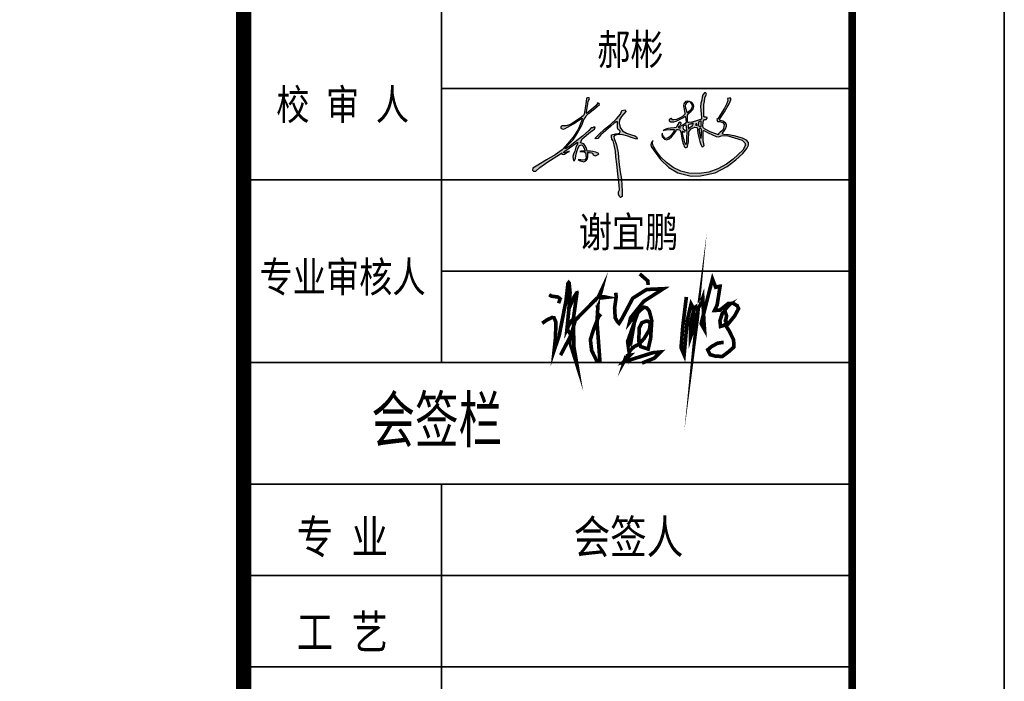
# Model space of a CAD drawing. Header units: millimetres. Extents: x 708158 to 1984082, y -168213 to -53.
# Tile 211 of 220: x 1076898 to 1086608, y -86692 to -80170. Entities that reach past the tile are written whole.
import ezdxf
from ezdxf.enums import TextEntityAlignment as Align

# ---------------------------------------------------------------- set-up
doc = ezdxf.new("R2010")
doc.units = ezdxf.units.MM
doc.header["$LTSCALE"] = 1000
doc.layers.get('0').update_dxf_attribs({"color": 8})
doc.layers.add('PUB_TEXT', color=7, linetype='Continuous')
doc.layers.add('图框', color=4, linetype='Continuous', lineweight=35)
doc.styles.add('-黑体', font='simhei.ttf', dxfattribs={"width": 0.8})

# ---------------------------------------------------------------- blocks, each defined once
blk = doc.blocks.new('谢宜鹏')
at = {"const_width": 80}
for points in [[(14907296, 155511), (14907219, 154878), (14907180, 154399), (14907247, 154241), (14907315, 154993), (14907399, 155356), (14907456, 155244), (14907440, 154794), (14907386, 154627), (14907386, 154942), (14907473, 155276), (14907563, 155337), (14907537, 155048), (14907498, 154752), (14907547, 155270), (14907601, 155331), (14907656, 155491), (14907682, 154964), (14907694, 154794), (14907620, 154926), (14907868, 155906), (14907939, 155723), (14908010, 155742), (14908035, 155745), (14907971, 155337), (14907913, 155215), (14908029, 155221), (14908215, 155369), (14908318, 155372), (14908412, 155318), (14908440, 155254), (14908350, 155090), (14908209, 154916), (14908045, 154865), (14908032, 154990), (14908106, 155221), (14908161, 155289), (14908225, 155324), (14908135, 155225), (14908177, 155096), (14908164, 155025), (14908151, 154990), (14908193, 154951), (14908145, 154910), (14908238, 154762), (14908331, 154569), (14908338, 154415), (14908225, 154312), (14908083, 154206), (14907926, 154216), (14907817, 154248), (14907765, 154354), (14907849, 154425), (14907974, 154495), (14908080, 154514), (14908116, 154514)], [(14905365, 155474), (14905424, 155609), (14905438, 155664), (14905360, 155498)], [(14906275, 156016), (14906450, 155862), (14906459, 155774)], [(14904137, 154933), (14904238, 155006), (14904348, 155059), (14904396, 155055), (14904435, 154964), (14904430, 154629), (14904399, 154342), (14904509, 154665), (14904659, 155431), (14904701, 155805), (14904717, 155826), (14904727, 155815), (14904748, 155607), (14904721, 155237), (14904679, 154802), (14904763, 154977), (14904819, 155022), (14904900, 155609), (14904888, 155641)], [(14904289, 155560), (14904341, 155528), (14904482, 155509), (14904530, 155470), (14904497, 155372)], [(14904897, 155604), (14904838, 155516), (14904717, 155242)], [(14905749, 155603), (14905758, 155508), (14905724, 155270), (14905737, 155053), (14905787, 154966), (14905820, 154932), (14905883, 155032), (14906121, 155483), (14906425, 155674), (14906792, 155691), (14906359, 155412), (14906075, 155057), (14906050, 154953), (14906175, 155116), (14906363, 155287), (14906429, 155270), (14906484, 155203), (14906538, 154995), (14906513, 154603), (14906459, 154369), (14906296, 154423), (14906254, 154544), (14906263, 154828), (14906321, 154945), (14906404, 154978), (14906455, 154978), (14906505, 154941), (14906488, 154795), (14906375, 154607), (14906258, 154474), (14906162, 154428), (14906071, 154348), (14905945, 154123), (14905976, 154222)], [(14904539, 154235), (14904768, 154671), (14904862, 155002), (14905359, 155506), (14905485, 155516), (14905548, 155503), (14905367, 155482), (14905338, 154965), (14905401, 154119), (14905325, 154124), (14905220, 154340), (14905193, 154579), (14905272, 154826), (14905372, 155075), (14905422, 155136)], [(14906187, 155122), (14906138, 154843), (14906041, 154298), (14906009, 154537), (14906231, 155161)], [(14904820, 155024), (14904831, 154424), (14904899, 154020), (14904759, 154466), (14904763, 154680), (14904682, 154810)], [(14907398, 154892), (14907392, 154869), (14907391, 154848), (14907396, 154828), (14907409, 154829), (14907415, 154846), (14907414, 154875), (14907409, 154894), (14907398, 154892)], [(14905974, 154219), (14906060, 154233), (14905919, 154087), (14906561, 154289), (14906729, 154305), (14906592, 154169), (14906324, 154062)]]:
    blk.add_lwpolyline(points, dxfattribs=at)
blk = doc.blocks.new('A$C64787331')
h = blk.add_hatch(color=256)
h.paths.add_polyline_path([(93811, 17582), (94014, 16088), (93932, 14255), (93979, 12419), (94140, 11339), (95021, 10737), (96130, 9786), (95965, 8008), (94434, 7677), (92116, 7471), (90006, 6892), (88847, 6520), (88711, 4702), (89182, 2774), (90170, 1505), (91205, -1928), (92101, -7479), (92594, -12295), (93334, -18446), (94233, -26761), (95270, -36552), (95566, -40586), (94778, -42209), (94778, -44127), (95615, -46242), (96551, -47128), (97849, -46178), (97849, -41666), (97347, -31438), (96343, -25121), (95139, -16497), (94624, -8814), (92993, -1893), (91173, 3358), (90793, 5224), (91337, 5993), (94869, 6807), (98266, 6626), (102659, 5314), (106553, 3957), (110312, 2916), (110856, 3686), (110357, 4771), (108772, 5586), (105874, 6536), (101572, 7893), (98356, 9839), (96364, 12825), (95458, 16444), (95775, 19340), (97461, 22325), (100969, 26383), (100507, 27859), (97553, 27306), (96538, 24170), (93030, 20296), (87860, 15501), (82909, 11486), (77946, 6932), (75003, 3934), (74872, 3373), (75792, 3069), (76997, 3495), (78254, 4852), (79636, 6437), (81734, 8328), (84088, 10220), (88131, 13952), (90690, 16202), (92839, 17684)])
h.paths.add_polyline_path([(139353, 20366), (138145, 19509), (138262, 18614), (139548, 17757), (142120, 17757), (144185, 18263), (146991, 19548), (149875, 21105), (151940, 22546), (152291, 22001), (152807, 17340), (151993, 16277), (149782, 15173), (148677, 14007), (148247, 15111), (148370, 16461), (147387, 17504), (146405, 16706), (144624, 13884), (144256, 12780), (142352, 12596), (139333, 12285), (137133, 11924), (135205, 11502), (133871, 10859), (133609, 10509), (135687, 10870), (139061, 11171), (142854, 11171), (142594, 10073), (141535, 8675), (140023, 6333), (138283, 4671), (136152, 3270), (134426, 3726), (133216, 5086), (132800, 6257), (132456, 8029), (132195, 7693), (131779, 6446), (132270, 4746), (132800, 4179), (134237, 2744), (136241, 2291), (138094, 3197), (140212, 4897), (142329, 7202), (144220, 9960), (144561, 11206), (145764, 10989), (147425, 10894), (148185, 8713), (148612, 5583), (149100, 3340), (149875, -172), (150650, -2256), (151113, -3486), (151903, -4157), (152692, -4274), (153598, -3924), (154007, -3048), (154608, 274), (154818, 3467), (154975, 7497), (155085, 9011), (155719, 9893), (157112, 11749), (159847, 13196), (162222, 12781), (162583, 10924), (162738, 7728), (163604, 4151), (164587, 742), (165165, -1857), (166264, -3475), (167073, -3706), (168056, -2493), (167883, -1280), (167362, 1667), (167247, 5364), (167173, 9560), (167533, 10339), (168554, 9829), (171662, 8294), (174661, 6708), (178321, 5245), (180598, 4920), (182713, 5814), (187608, 5836), (194066, 3928), (200587, 1986), (202989, -186), (203561, -2357), (201273, -6700), (192922, -14356), (187203, -18470), (179882, -22698), (172104, -25327), (163982, -26584), (155060, -26355), (148196, -24527), (141676, -21441), (135957, -17099), (131152, -12642), (127263, -7614), (124632, -2928), (123831, -726), (124234, 1488), (124112, 1461), (123046, -53), (122485, -1959), (122886, -3399), (125220, -7075), (130851, -14449), (137887, -21334), (145641, -26068), (156948, -28778), (164894, -28677), (177465, -25864), (187724, -20438), (195311, -14720), (201230, -9437), (204781, -5022), (206123, -2183), (206202, 103), (204263, 1954), (200856, 3617), (193910, 5782), (188983, 6544), (184940, 6855), (183715, 7229), (183885, 8113), (185179, 9916), (186348, 11707), (187210, 13859), (187162, 15485), (186348, 16872), (184050, 18259), (181227, 19099), (181512, 20125), (183829, 23592), (185452, 26114), (187868, 30150), (189506, 32948), (190452, 35155), (191056, 36408), (190963, 37986), (189430, 38032), (188222, 37522), (188501, 35990), (187618, 33437), (185620, 29260), (182275, 23922), (180092, 20395), (178930, 19745), (179302, 18724), (179673, 18074), (181532, 18028), (184513, 16923), (185387, 15408), (184804, 12087), (183871, 10223), (181830, 8824), (180547, 7426), (180488, 6610), (178097, 7426), (173257, 9174), (168358, 11621), (167191, 12728), (167133, 14301), (167383, 18299), (168474, 19545), (169932, 19662), (170632, 20710), (170632, 21410), (169740, 21544), (167874, 21824), (167812, 23378), (167738, 28349), (167738, 32482), (168427, 35122), (168772, 38221), (170036, 41263), (169634, 42526), (168370, 42354), (166991, 40861), (166416, 38853), (166301, 36270), (165325, 33687), (165037, 30645), (165325, 27775), (165609, 24448), (165835, 21250), (165790, 19944), (164084, 19272), (160632, 18367), (157463, 17349), (154143, 16864), (154010, 18650), (153782, 21767), (153782, 23390), (155129, 25014), (156992, 26756), (158750, 28409), (159377, 30711), (158658, 32684), (157580, 34268), (155678, 35028), (153966, 35281), (152317, 35091), (150678, 33125), (150478, 31227), (151049, 28376), (151623, 25276), (151589, 24228), (150118, 22390), (147546, 21027), (144404, 19691), (141032, 19074), (139690, 20477), (139550, 20437)])
h.paths.add_polyline_path([(147420, 14154), (147834, 12232), (146106, 12486), (145995, 13597)], flags=16)
h.paths.add_polyline_path([(151438, 14917), (152780, 14917), (152994, 13455), (153386, 10497), (153529, 8393), (153386, 4651), (153458, 1514), (153153, -1301), (152072, -1570), (151621, -409), (151121, 863), (150621, 2452), (150257, 4042), (149620, 6722), (149158, 8567), (149529, 9584), (150120, 9085), (150893, 8539), (151348, 8948), (151939, 9993), (151348, 10811), (149589, 12106), (150243, 13849)], flags=16)
h.paths.add_polyline_path([(155931, 15545), (156939, 15769), (158795, 16696), (158871, 15601), (158171, 14538), (157079, 13782), (155987, 12747), (154707, 11394), (154503, 13027), (154342, 15074), (154951, 15377)], flags=16)
h.paths.add_polyline_path([(153064, 26685), (152656, 27838), (152271, 29327), (151938, 32086), (152632, 33435), (154433, 34727), (156472, 34736), (157441, 33387), (158090, 31441), (157922, 29688), (156936, 28270), (154844, 26589), (153564, 25655)], flags=16)
h.paths.add_polyline_path([(161943, 16280), (161943, 15539), (162163, 15257), (162194, 14630), (161661, 14787), (160402, 15005)], flags=16)
h.paths.add_polyline_path([(165633, 18564), (165730, 17202), (165589, 15411), (165447, 13237), (163479, 14145), (163375, 15656), (163208, 17387)], flags=16)
h.paths.add_polyline_path([(163623, 11127), (164243, 12203), (165387, 11821), (165740, 10709), (165765, 8913), (165854, 6180), (165633, 4153), (165633, 3536), (165324, 3624), (164839, 4858), (164398, 6577), (164089, 8561), (163927, 9639)], flags=16)
h.paths.add_polyline_path([(69467, 10248), (64127, 5532), (57832, 482), (53016, -3138), (49631, -5139), (48725, -5330), (49774, -4091), (53302, -375), (56259, 2626), (59505, 7636), (62063, 12117), (63614, 15384), (65161, 19546), (66451, 21276), (67078, 22934), (69122, 24889), (73055, 27801), (76433, 30667), (78469, 32563), (78376, 33353), (77534, 33782), (76914, 33846), (76723, 33265), (75435, 31300), (70241, 26995), (67726, 25066), (67277, 24707), (67412, 26322), (68067, 29705), (68419, 33173), (68922, 35435), (69928, 37244), (69635, 38130), (68241, 38348), (67457, 37913), (67013, 35084), (66247, 29291), (65481, 24373), (64862, 23052), (63138, 21636), (59690, 19416), (55322, 16660), (52832, 15091), (50112, 14134), (48541, 14211), (46489, 14319), (46206, 14324), (45469, 13398), (45545, 12350), (46620, 11608), (47747, 11532), (49180, 12043), (51254, 13117), (56288, 15856), (60124, 18533), (62406, 20042), (63595, 20812), (63627, 20299), (63080, 18180), (60187, 11242), (55993, 4506), (49333, -3298), (46454, -6255), (40594, -10465), (33219, -14871), (24399, -20143), (21579, -21949), (21073, -23755), (22013, -24549), (24037, -24477), (27435, -21515), (34304, -16676), (44353, -10248), (46378, -8948), (46378, -10103), (47333, -10419), (48468, -10100), (49567, -9533), (50596, -8612), (52759, -7761), (52121, -7584), (50277, -8222), (47953, -9174), (47900, -8435), (48716, -7372), (50844, -6025), (57737, -1162), (59643, 198), (59643, -1524), (58191, -4063), (57465, -7509), (56285, -10138), (55832, -12133), (56013, -14127), (56338, -15566), (56828, -15744), (57852, -13698), (58164, -11430), (58876, -8939), (59544, -6893), (60345, -4669), (61369, -2712), (63462, -2090), (64308, -2935), (65554, -4758), (66150, -7338), (65065, -7293), (62883, -7338), (61725, -7827), (63284, -7827), (66190, -8080), (66801, -9606), (66845, -11341), (67023, -12408), (66756, -13876), (65866, -14721), (63951, -15122), (62482, -14766), (60517, -14687), (61503, -15344), (63195, -15967), (65065, -16456), (66756, -15744), (68315, -14054), (68582, -11964), (68493, -10140), (68359, -8670), (69845, -8640), (72217, -8868), (73199, -10615), (74149, -11285), (75232, -11399), (76383, -10988), (77507, -10276), (77919, -9674), (77178, -9181), (75506, -8304), (72819, -7702), (70763, -7537), (68134, -7438), (67678, -5968), (67093, -4249), (66267, -2736), (64994, -1120), (63376, -535), (62309, -398), (62762, 1118), (63626, 3060), (65224, 4398), (69538, 7868), (72539, 10183), (74283, 11486), (74903, 13011), (73425, 13201), (72710, 12630), (71518, 12439)])
for points in [[(139353, 20366), (138145, 19509), (138262, 18614), (139548, 17757), (142120, 17757), (144185, 18263), (146991, 19548), (149875, 21105), (151940, 22546), (152291, 22001), (152807, 17340), (151993, 16277), (149782, 15173), (148677, 14007), (148247, 15111), (148370, 16461), (147387, 17504), (146405, 16706), (144624, 13884), (144256, 12780), (142352, 12596), (139333, 12285), (137133, 11924), (135205, 11502), (133458, 10660), (133247, 10028), (133609, 10509), (135687, 10870), (139061, 11171), (142435, 11171), (142781, 10862), (142594, 10073), (141535, 8675), (140023, 6333), (138283, 4671), (136846, 3726), (135712, 3386), (134426, 3726), (133216, 5086), (132800, 6257), (132573, 7428), (132460, 8033), (132195, 7693), (131779, 6446), (132270, 4746), (132800, 4179), (134237, 2744), (136241, 2291), (138094, 3197), (140212, 4897), (142329, 7202), (144220, 9960), (144561, 11206), (145764, 10989), (147425, 10894), (148185, 8713), (148612, 5583), (149100, 3340), (149875, -172), (150650, -2256), (151113, -3486), (151903, -4157), (152692, -4274), (153598, -3924), (154007, -3048), (154608, 274), (154818, 3467), (154975, 7497), (155085, 9011), (155719, 9893), (157112, 11749), (158867, 12678), (160157, 13142), (162222, 12781), (162583, 10924), (162738, 7728), (163604, 4151), (164587, 742), (165165, -1857), (166264, -3475), (167073, -3706), (168056, -2493), (167883, -1280), (167362, 1667), (167247, 5364), (167192, 8469), (167363, 9971), (167533, 10339), (168554, 9829), (171662, 8294), (174661, 6708), (178321, 5245), (180598, 4920), (182713, 5814), (187608, 5836), (194066, 3928), (200587, 1986), (202989, -186), (203561, -2357), (201273, -6700), (192922, -14356), (187203, -18470), (179882, -22698), (172104, -25327), (163982, -26584), (155060, -26355), (148196, -24527), (141676, -21441), (135957, -17099), (131152, -12642), (127263, -7614), (124632, -2928), (123831, -726), (124056, 508), (124617, 1573), (124112, 1461), (123046, -53), (122485, -1959), (122886, -3399), (125220, -7075), (130851, -14449), (137887, -21334), (145641, -26068), (156948, -28778), (164894, -28677), (177465, -25864), (187724, -20438), (195311, -14720), (201230, -9437), (204781, -5022), (206123, -2183), (206202, 103), (204263, 1954), (200856, 3617), (193910, 5782), (188983, 6544), (184940, 6855), (183715, 7229), (183885, 8113), (185179, 9916), (186348, 11707), (187210, 13859), (187162, 15485), (186348, 16872), (184050, 18259), (181800, 18929), (181273, 19264), (181512, 20125), (183829, 23592), (185452, 26114), (187868, 30150), (189506, 32948), (190452, 35155), (191056, 36408), (190963, 37986), (189430, 38032), (188222, 37522), (188501, 35990), (187618, 33437), (185620, 29260), (182275, 23922), (180092, 20395), (178930, 19745), (179302, 18724), (179673, 18074), (181532, 18028), (184513, 16923), (185387, 15408), (184804, 12087), (183871, 10223), (181830, 8824), (180547, 7426), (180488, 6610), (178097, 7426), (173257, 9174), (168358, 11621), (167191, 12728), (167133, 14301), (167308, 17098), (167658, 18613), (168474, 19545), (169932, 19662), (170632, 20710), (170632, 21410), (169740, 21544), (168596, 21716), (167852, 22373), (167812, 23378), (167738, 28349), (167738, 32482), (168427, 35122), (168772, 38221), (170036, 41263), (169634, 42526), (168370, 42354), (166991, 40861), (166416, 38853), (166301, 36270), (165325, 33687), (165037, 30645), (165325, 27775), (165609, 24448), (165835, 21250), (165790, 19944), (164084, 19272), (160632, 18367), (157463, 17349), (155142, 17010), (154124, 17123), (154010, 18650), (153782, 21767), (153782, 23390), (155129, 25014), (156992, 26756), (158750, 28409), (159377, 30711), (158658, 32684), (157580, 34268), (155678, 35028), (153966, 35281), (152317, 35091), (150678, 33125), (150478, 31227), (151049, 28376), (151403, 26465), (151620, 25191), (151589, 24228), (150843, 23295), (149599, 22115), (147546, 21027), (144404, 19691), (142195, 19287), (140866, 19247), (140408, 19726), (140626, 20335), (140103, 20596), (139550, 20437)], [(46206, 14324), (45469, 13398), (45545, 12350), (46620, 11608), (47747, 11532), (49180, 12043), (51254, 13117), (56288, 15856), (60124, 18533), (62406, 20042), (63595, 20812), (63627, 20299), (63080, 18180), (60187, 11242), (55993, 4506), (49333, -3298), (46454, -6255), (40594, -10465), (33219, -14871), (24399, -20143), (21579, -21949), (21073, -23755), (22013, -24549), (24037, -24477), (27435, -21515), (34304, -16676), (44353, -10248), (46378, -8948), (46378, -10103), (47333, -10419), (48468, -10100), (49567, -9533), (50596, -8612), (52759, -7761), (52121, -7584), (50277, -8222), (48893, -8789), (47936, -8931), (47900, -8435), (48716, -7372), (50844, -6025), (57737, -1162), (59643, 198), (59643, -1524), (58191, -4063), (57465, -7509), (56285, -10138), (55832, -12133), (56013, -14127), (56338, -15566), (56828, -15744), (57852, -13698), (58164, -11430), (58876, -8939), (59544, -6893), (60345, -4669), (61369, -2712), (63462, -2090), (64308, -2935), (65554, -4758), (65955, -6493), (66133, -7338), (65065, -7293), (62883, -7338), (61725, -7827), (63284, -7827), (65332, -8005), (66356, -8494), (66801, -9606), (66845, -11341), (67023, -12408), (66756, -13876), (65866, -14721), (63951, -15122), (62482, -14766), (61369, -14721), (60301, -14543), (61503, -15344), (63195, -15967), (65065, -16456), (66756, -15744), (68315, -14054), (68582, -11964), (68493, -10140), (68359, -8672), (68775, -8662), (69845, -8640), (71658, -8815), (72444, -9273), (73199, -10615), (74149, -11285), (75232, -11399), (76383, -10988), (77507, -10276), (77919, -9674), (77178, -9181), (75506, -8304), (72819, -7702), (70763, -7537), (68597, -7455), (68111, -7364), (67678, -5968), (67093, -4249), (66267, -2736), (64994, -1120), (63376, -535), (62309, -398), (62762, 1118), (63626, 3060), (65224, 4398), (69538, 7868), (72539, 10183), (74283, 11486), (74903, 13011), (73425, 13201), (72710, 12630), (71518, 12439), (69467, 10248), (64127, 5532), (57832, 482), (53016, -3138), (49631, -5139), (48725, -5330), (49774, -4091), (53302, -375), (56259, 2626), (59505, 7636), (62063, 12117), (63614, 15384), (65161, 19546), (66451, 21276), (67078, 22934), (69122, 24889), (73055, 27801), (76433, 30667), (78469, 32563), (78376, 33353), (77534, 33782), (76914, 33846), (76723, 33265), (75435, 31300), (70241, 26995), (67726, 25066), (67277, 24707), (67412, 26322), (68067, 29705), (68419, 33173), (68922, 35435), (69928, 37244), (69635, 38130), (68241, 38348), (67457, 37913), (67013, 35084), (66247, 29291), (65481, 24373), (64862, 23052), (63138, 21636), (59690, 19416), (55322, 16660), (52832, 15091), (50112, 14134), (48541, 14211), (47085, 14287), (46780, 14313)], [(152175, 32546), (152030, 31321), (152271, 29327), (152656, 27838), (153064, 26685), (153449, 25892), (153593, 25676), (154844, 26589), (156936, 28270), (157922, 29688), (158090, 31441), (157441, 33387), (156767, 34324), (155968, 34733), (154433, 34727), (152632, 33435)], [(75003, 3934), (77946, 6932), (82909, 11486), (87860, 15501), (93030, 20296), (96538, 24170), (97553, 27306), (100507, 27859), (100969, 26383), (97461, 22325), (95775, 19340), (95458, 16444), (96364, 12825), (98356, 9839), (101572, 7893), (105874, 6536), (108772, 5586), (110357, 4771), (110856, 3686), (110312, 2916), (106553, 3957), (102659, 5314), (98266, 6626), (94869, 6807), (91337, 5993), (90793, 5224), (91173, 3358), (92993, -1893), (94624, -8814), (95139, -16497), (96343, -25121), (97347, -31438), (97849, -41666), (97849, -46178), (96551, -47128), (95615, -46242), (94778, -44127), (94778, -42209), (95566, -40586), (95270, -36552), (94233, -26761), (93334, -18446), (92594, -12295), (92101, -7479), (91205, -1928), (90170, 1505), (89182, 2774), (88711, 4702), (88847, 6520), (90006, 6892), (92116, 7471), (94434, 7677), (95965, 8008), (96130, 9786), (95021, 10737), (94140, 11339), (93979, 12419), (93932, 14255), (94014, 16088), (93811, 17582), (92839, 17684), (90690, 16202), (88131, 13952), (84088, 10220), (81734, 8328), (79636, 6437), (78254, 4852), (76997, 3495), (75792, 3069), (74872, 3373)], [(164851, 18185), (163621, 17588), (163270, 16745), (163375, 15656), (163445, 14638), (164008, 13901), (164922, 13479), (165484, 13795), (165589, 15411), (165730, 17202), (165660, 18185), (165238, 18290)], [(147078, 14020), (146424, 13765), (146026, 13282), (146083, 12714), (146680, 12402), (147646, 12260), (147590, 12771), (147590, 13367), (147504, 13765), (147305, 13935)], [(150211, 13763), (149802, 12673), (150484, 11447), (151348, 10811), (151939, 9993), (151348, 8948), (150893, 8539), (150120, 9085), (149529, 9584), (149347, 9085), (149211, 8358), (149620, 6722), (150257, 4042), (150621, 2452), (151121, 863), (151621, -409), (151924, -1189), (152348, -1501), (152794, -1390), (153240, -499), (153458, 1514), (153386, 4651), (153529, 8393), (153386, 10497), (152994, 13455), (152780, 14917), (151923, 14917), (150960, 14489), (150282, 13883)], [(154727, 15209), (154391, 14454), (154503, 13027), (154671, 11684), (155035, 11740), (155987, 12747), (157079, 13782), (158171, 14538), (158871, 15601), (158815, 16412), (157891, 16244), (156939, 15769), (155931, 15545), (154951, 15377), (154727, 15265)], [(161692, 16072), (160782, 15319), (160939, 14912), (161661, 14787), (162194, 14630), (162163, 15257), (161943, 15539), (161943, 16009)], [(164147, 12036), (163623, 11127), (163927, 9639), (164089, 8561), (164398, 6577), (164839, 4858), (165324, 3624), (165633, 3536), (165633, 4153), (165854, 6180), (165765, 8913), (165740, 10709), (165459, 11596), (165026, 11942), (164571, 12093)]]:
    blk.add_lwpolyline(points, close=True)
blk = doc.blocks.new('A$C998f5811')
at = {"layer": '图框', "color": 4}
for p, q in [((0, 0), (0, 89100)), ((-7500, 22950), (-1500, 22950)), ((-7500, 22050), (-1500, 22050)), ((-7500, 21150), (-1500, 21150))]:
    blk.add_line(p, q, dxfattribs=at)
at = {"layer": '图框', "linetype": 'Continuous'}
for p, q in [((-5550, 24150), (-5550, 33150)), ((-5550, 26850), (-1500, 26850)), ((-7500, 25950), (-1500, 25950)), ((-5550, 25050), (-1500, 25050)), ((-7500, 24150), (-1500, 24150)), ((-5550, 15750), (-5550, 22950))]:
    blk.add_line(p, q, dxfattribs=at)
at = {"layer": '图框', "color": 4, "const_width": 74.2}
blk.add_lwpolyline([(-122400, 1500), (-1500, 1500), (-1500, 87600), (-122400, 87600)], close=True, dxfattribs=at)
at = {"layer": '图框', "const_width": 150}
blk.add_lwpolyline([(-7500, 87600), (-7500, 1500)], dxfattribs=at)
at = {"layer": 'PUB_TEXT'}
for name, p, xscale, yscale, zscale in [('A$C64787331', (-4896.5, 26319.3), 0.0115171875, 0.0115171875, 0.0115171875), ('谢宜鹏', (-6711418.6, -45183.3), 0.45, 0.45, 0.45)]:
    blk.add_blockref(name, p, dxfattribs=dict(at, xscale=xscale, yscale=yscale, zscale=zscale))
at = {"layer": '图框', "style": '-黑体'}
for s, height, width, p in [('郝彬', 300, 0.8, (-4015.7, 27086.5, 2290.3)), ('谢宜鹏', 300, 0.8, (-4196.6, 25286.5, 2290.3)), ('会签栏', 450, 0.7, (-6240.8, 23363.4)), ('专 业', 330, 0.8, (-6977.9, 22266.1)), ('会签人', 330, 0.8, (-4246.6, 22266.1)), ('工 艺', 330, 0.8, (-6977.9, 21328.6))]:
    blk.add_text(s, height=height, dxfattribs=dict(at, width=width)).set_placement(p)
at = {"layer": '图框', "style": '-黑体', "width": 0.8}
for s, p in [('校 审 人', (-6525, 26542.6)), ('专业审核人', (-6525, 24843.1))]:
    blk.add_text(s, height=300, dxfattribs=at).set_placement(p, align=Align.CENTER)

msp = doc.modelspace()

# ---------------------------------------------------------------- block references
msp.add_blockref('A$C998f5811', (1086607.6, -107699.9))

doc.saveas('drawing.dxf')
